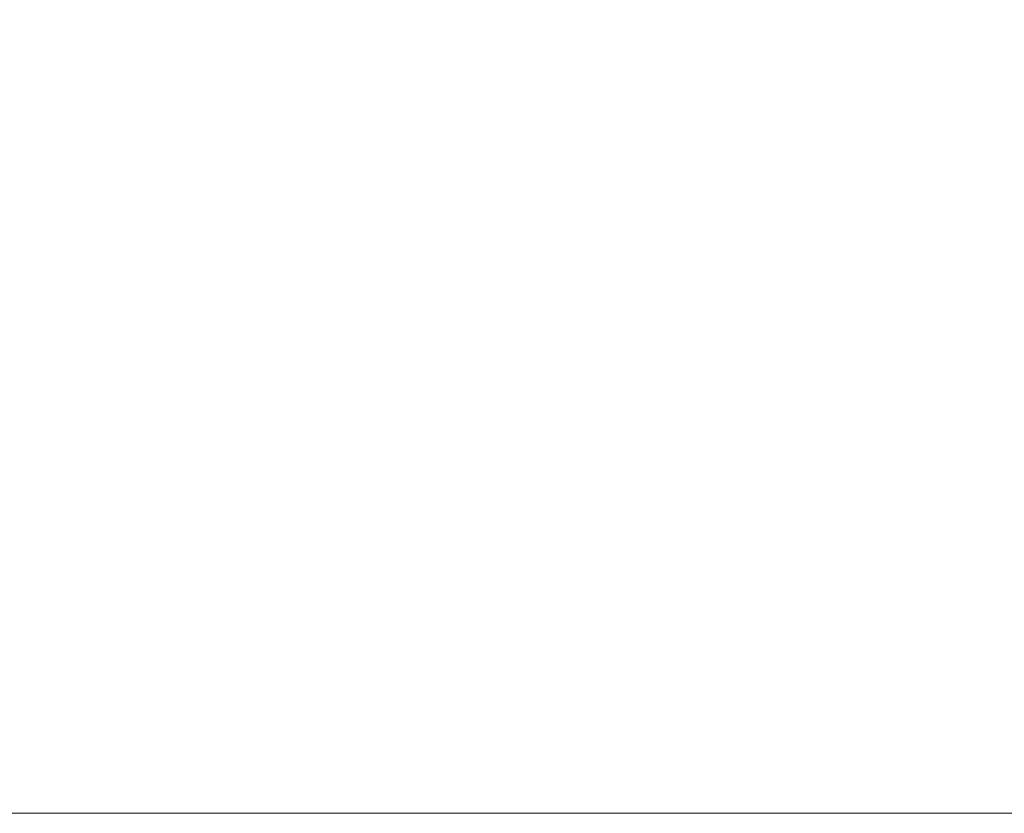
# Model space of a CAD drawing. Header units: centimetres. Extents: x -26.3 to 27.5, y 4.2 to 67.9.
# Tile 254 of 256: x 9.0046 to 9.1262, y 4.3002 to 4.3982. Entities that reach past the tile are written whole.
import ezdxf

# ---------------------------------------------------------------- set-up
doc = ezdxf.new("R2010")
doc.units = ezdxf.units.CM
doc.header["$LTSCALE"] = 2.54
doc.layers.add('Lucido design-1', color=7, linetype='Continuous')

# ---------------------------------------------------------------- blocks, each defined once
blk = doc.blocks.new('Gruppo-2-1')
at = {"color": 7, "linetype": 'Continuous', "lineweight": 9}
for points in [[(-25.98654, 5.90021, -1111.01416), (-25.98654, 4.30021, -1111.01416), (27.11346, 4.30021, -1111.01416), (27.11346, 5.90021, -1111.01416)], [(-25.98654, 5.90021, -1147.11416), (-25.98654, 4.30021, -1147.11416), (27.11346, 4.30021, -1147.11416), (27.11346, 5.90021, -1147.11416)]]:
    blk.add_3dface(points, dxfattribs=at)
for points, invisible_edges in [([(-7.98654, 4.40021, -1111.81416), (9.11346, 4.40021, -1111.81416), (27.11346, 4.30021, -1111.81416), (-25.98654, 4.30021, -1111.81416)], 10), ([(-7.98654, 4.40021, -1147.91416), (9.11346, 4.40021, -1147.91416), (27.11346, 4.30021, -1147.91416), (-25.98654, 4.30021, -1147.91416)], 10), ([(27.11346, 4.30021, -1111.81416), (9.11346, 4.40021, -1111.81416), (9.12619, 4.40048, -1111.81416)], 9), ([(27.11346, 4.30021, -1147.91416), (9.11346, 4.40021, -1147.91416), (9.12619, 4.40048, -1147.91416)], 9), ([(27.11346, 4.2963, -1111.01424), (27.11346, 4.30021, -1111.01416), (-25.98654, 4.30021, -1111.01416), (-25.98654, 4.2963, -1111.01424)], 8), ([(27.11346, 4.2963, -1147.11424), (27.11346, 4.30021, -1147.11416), (-25.98654, 4.30021, -1147.11416), (-25.98654, 4.2963, -1147.11424)], 8)]:
    blk.add_3dface(points, dxfattribs=dict(at, invisible_edges=invisible_edges))
blk = doc.blocks.new('Gruppo-3-1')
at = {"color": 7}
blk.add_blockref('Gruppo-2-1', (0, 0), dxfattribs=at)

msp = doc.modelspace()

# ---------------------------------------------------------------- block references
at = {"layer": 'Lucido design-1', "color": 7}
msp.add_blockref('Gruppo-3-1', (0, 0), dxfattribs=at)

doc.saveas('drawing.dxf')
